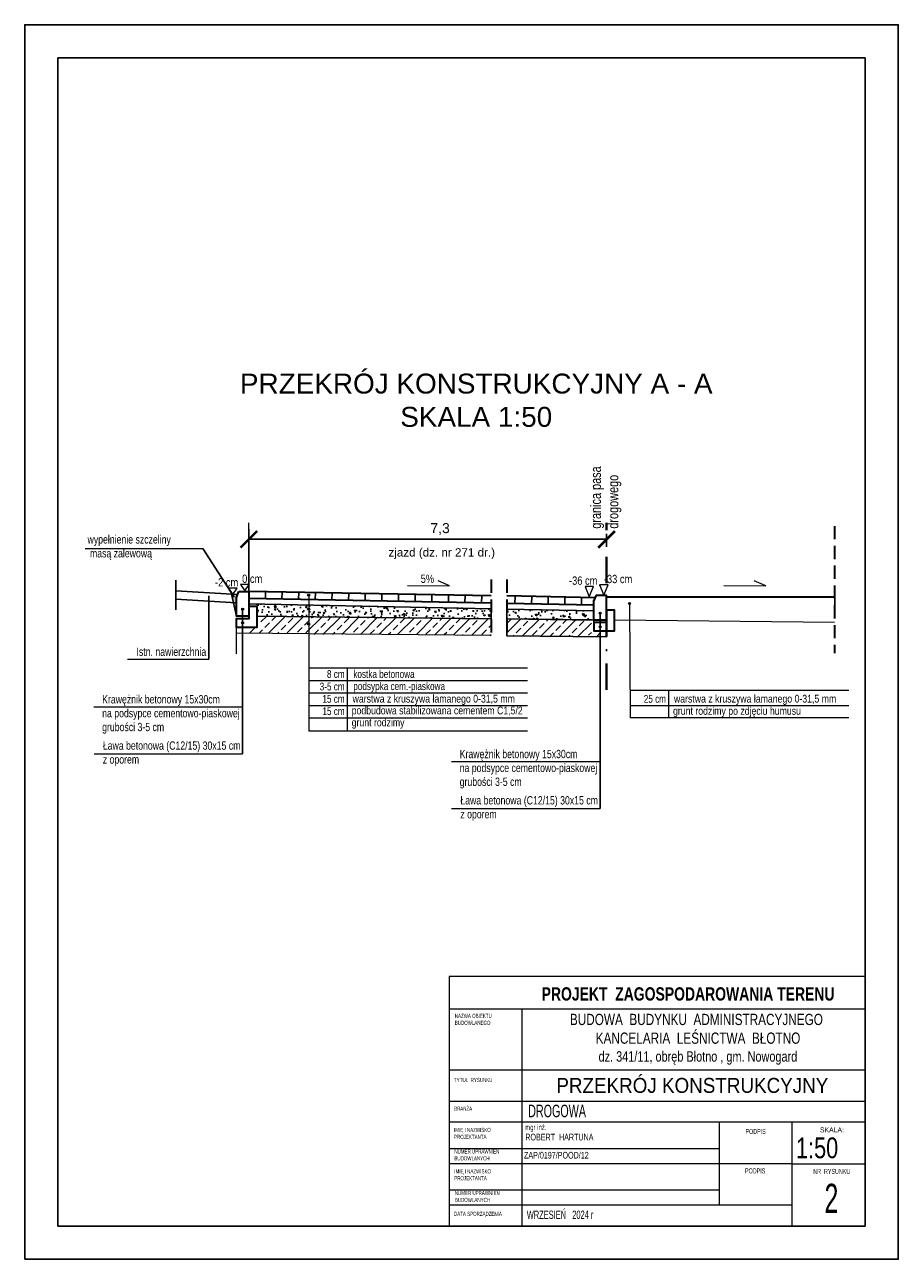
# Model space of a CAD drawing. Extents: x 5501473 to 5502075, y 5958823 to 5959120.
# Tile 7 of 8: x 5501694 to 5501904, y 5958823 to 5959120. Entities that reach past the tile are written whole.
import ezdxf
from ezdxf.enums import TextEntityAlignment as Align

# ---------------------------------------------------------------- set-up
doc = ezdxf.new("R2010")
doc.units = 0
doc.header["$LTSCALE"] = 0.5
doc.linetypes.add('DASHDOT', pattern=[25.4, 12.7, -6.35, 0, -6.35])
doc.linetypes.add('HIDDEN', pattern=[9.525, 6.35, -3.175])
for name, color, linetype, lineweight in [('--GRANICA DZIAŁKI', 2, 'Continuous', 40), ('--tabelka rysunku', 7, 'Continuous', 0), ('A0-tabelka', 7, 'Continuous', 0), ('t-przekroj', 7, 'Continuous', 18)]:
    doc.layers.add(name, color=color, linetype=linetype, lineweight=lineweight)
doc.styles.add('1-50', font='arial.ttf', dxfattribs={"width": 0.75, "height": 12.5})
doc.styles.add('1-500', font='arial.ttf', dxfattribs={"width": 0.75, "height": 1.25})
doc.styles.add('Arial narrow', font='txt', dxfattribs={"width": 0.75})
doc.styles.get("Standard").update_dxf_attribs({"font": 'arial.ttf', "width": 0.9})
doc.styles.add('to-max', font='arial.ttf', dxfattribs={"height": 1})
pattern_1 = [(-18.58843, (5502691.7314, 5957061.4035), (1.017127, -3.453325), [0.375, -4.125]), (-73.58843, (5502691.7314, 5957061.4035), (3.248121, 2.0188696), [0.3, -3.3]), (31.86297, (5502691.816, 5957061.1157), (4.2652466, -1.4344586), [0.318701, -3.5057106]), (-22.40423, (5502692.6623, 5957061.7685), (1.177585, -5.270037), [0.5625, -6.1875]), (28.04717, (5502692.7605, 5957061.3294), (6.240494, -2.57269), [0.478051, -5.258565]), (-77.40423, (5502692.6623, 5957061.7685), (6.240496, -2.572685), [0.45, -4.95]), (-47.58843, (5502692.612, 5957061.2118), (-0.784606, -3.513459), [0.375, -4.125]), (-102.58843, (5502692.612, 5957061.2118), (3.819638, 0.191023), [0.3, -3.3]), (2.86297, (5502692.5467, 5957060.919), (3.0350294, -3.3224383), [0.318701, -3.5057106]), (-31.088425, (5502691.7314, 5957061.4035), (1.57178675, 0.5510362), [0, -3.26, 0, -3.35, 0, -3.3125]), (-61.08843, (5502691.7314, 5957061.4035), (2.3161384, -0.5046358), [0, -1.91, 0, -3.185, 0, -1.2625]), (-101.088425, (5502691.3243, 5957062.4415), (0.8694082, -2.5260656), [0, -1.25, 0, -3.9, 0, -5.175]), (-111.08843, (5502691.1418, 5957062.907), (1.5304836, -2.5319553), [0, -1.625, 0, -2.59, 0, -3.675])]

# ---------------------------------------------------------------- blocks, each defined once
blk = doc.blocks.new('_ArchTick')
at = {"color": 0, "linetype": 'ByBlock', "const_width": 0.15}
blk.add_lwpolyline([(-0.5, -0.5), (0.5, 0.5)], dxfattribs=at)

msp = doc.modelspace()

# ---------------------------------------------------------------- hatches: boundary and pattern name
h = msp.add_hatch()
h.set_pattern_fill('AR-CONC', color=256, scale=0.5, angle=-68.58843, style=0)
h.set_pattern_definition(pattern_1)
h.paths.add_polyline_path([(5501806.257, 5958979.07), (5501748.044, 5958980.235), (5501748.044, 5958979.635), (5501750.01, 5958979.635), (5501750.01, 5958977.243), (5501806.257, 5958976.636)])
h = msp.add_hatch()
h.set_pattern_fill('AR-CONC', color=256, scale=0.5, angle=-68.58843, style=0)
h.set_pattern_definition(pattern_1)
h.paths.add_polyline_path([(5501810.029, 5958978.994), (5501832.444, 5958978.545), (5501832.226, 5958978.321), (5501830.375, 5958978.321), (5501830.354, 5958976.376), (5501810.029, 5958976.596)])
at = {"linetype": 'Continuous'}
h = msp.add_hatch(dxfattribs=at)
h.set_pattern_fill('ANSI33', color=256, scale=0.5)
h.set_pattern_definition([(45, (-105.4758, 3.1022), (-2.2450640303, 2.2450640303), []), (45, (-103.2308, 3.1022), (-2.2450640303, 2.2450640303), [1.5875, -0.79375])])
h.paths.add_polyline_path([(5501834.044, 5958972.309), (5501834.044, 5958973.321), (5501830.375, 5958973.321), (5501830.375, 5958976.376), (5501810.029, 5958976.596), (5501810.029, 5958972.556)])
at = {"layer": 't-przekroj'}
h = msp.add_hatch(color=256, dxfattribs=at)
h.paths.add_polyline_path([(5501745.344, 5958982.504), (5501743.844, 5958982.591), (5501744.298, 5958980.565), (5501745.044, 5958980.521), (5501745.044, 5958981.772)])
h.paths.add_polyline_path([(5501745.044, 5958980.521), (5501744.298, 5958980.565), (5501745.044, 5958977.235)])
for points in [[(5501762.667, 5958982.328, -1), (5501762.182, 5958982.328, -1)], [(5501746.793, 5958978.971, -1), (5501746.308, 5958978.971, -1)], [(5501762.668, 5958978.974, -1), (5501762.183, 5958978.974, -1)], [(5501839.818, 5958980.341, -1), (5501839.333, 5958980.341, -1)], [(5501746.793, 5958975.665, -1), (5501746.308, 5958975.665, -1)], [(5501762.668, 5958975.353, -1), (5501762.183, 5958975.353, -1)], [(5501832.74, 5958978.019, -1), (5501832.255, 5958978.019, -1)], [(5501832.74, 5958974.714, -1), (5501832.255, 5958974.714, -1)]]:
    msp.add_hatch(color=256, dxfattribs=at).paths.add_polyline_path(points)
at = {"layer": 't-przekroj', "ltscale": 0.5}
h = msp.add_hatch(dxfattribs=at)
h.set_pattern_fill('ANSI33', color=256, scale=0.5)
h.set_pattern_definition([(45, (20948.8884, 46012.498), (-2.2450640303, 2.2450640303), []), (45, (20951.1335, 46012.498), (-2.2450640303, 2.2450640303), [1.5875, -0.79375])])
h.paths.add_polyline_path([(5501747.479, 5958974.6), (5501750.939, 5958974.6), (5501750.939, 5958977.207), (5501763.354, 5958977.252), (5501763.355, 5958975.56, 1.0002761), (5501763.355, 5958975.075), (5501763.355, 5958973.252), (5501747.479, 5958973.195)])
h.paths.add_polyline_path([(5501763.351, 5958972.858), (5501763.355, 5958975.075, 0.4140761), (5501763.597, 5958975.318, 0.4141893), (5501763.355, 5958975.56), (5501763.354, 5958977.252), (5501806.257, 5958976.636), (5501806.257, 5958972.595), (5501788.969, 5958972.951)])

# ---------------------------------------------------------------- linework, layer by layer
at = {"layer": '--GRANICA DZIAŁKI', "color": 0, "linetype": 'DASHDOT'}
msp.add_line((5501834.044, 5958959.577), (5501834.044, 5958999.758), dxfattribs=at)
at = {"layer": '--tabelka rysunku', "linetype": 'Continuous'}
for p, q in [((5501896.163, 5958890.56), (5501796.163, 5958890.56)), ((5501896.163, 5958882.748), (5501796.163, 5958882.748)), ((5501813.663, 5958882.748), (5501813.663, 5958830.56)), ((5501896.163, 5958868.06), (5501796.163, 5958868.06)), ((5501896.163, 5958868.06), (5501796.163, 5958868.06)), ((5501896.163, 5958860.56), (5501796.163, 5958860.56)), ((5501896.163, 5958855.56), (5501796.163, 5958855.56)), ((5501861.163, 5958835.56), (5501861.163, 5958855.56)), ((5501878.663, 5958830.56), (5501878.663, 5958855.56)), ((5501861.163, 5958849.16), (5501796.163, 5958849.16)), ((5501878.663, 5958845.56), (5501796.163, 5958845.56)), ((5501878.663, 5958845.56), (5501896.163, 5958845.56)), ((5501861.163, 5958839.16), (5501796.163, 5958839.16)), ((5501878.663, 5958835.56), (5501796.163, 5958835.56))]:
    msp.add_line(p, q, dxfattribs=at)
msp.add_lwpolyline([(5501796.163, 5958830.56), (5501896.163, 5958830.56), (5501896.163, 5958890.56), (5501796.163, 5958890.56)], close=True, dxfattribs=at)
for p, q in [((5501748.044, 5958983.235), (5501748.044, 5958998.166)), ((5501834.044, 5958997.104), (5501834.044, 5958993.969)), ((5501736.965, 5958993.546), (5501744.547, 5958981.835)), ((5501748.044, 5958995.758), (5501834.044, 5958995.758)), ((5501730.477, 5958978.809), (5501730.477, 5958985.919)), ((5501738.397, 5958966.915), (5501738.397, 5958982.188)), ((5501746.551, 5958944.184), (5501746.551, 5958978.971)), ((5501832.497, 5958931.018), (5501832.497, 5958978.019))]:
    msp.add_line(p, q)
at = {"linetype": 'HIDDEN', "lineweight": 30}
for p, q in [((5501806.257, 5958986.062), (5501806.257, 5958971.898)), ((5501810.029, 5958986.062), (5501810.029, 5958971.898))]:
    msp.add_line(p, q, dxfattribs=at)
at = {"linetype": 'Continuous'}
for p, q in [((5501756.045, 5958983.151), (5501756.01, 5958981.363)), ((5501760.044, 5958983.072), (5501760.009, 5958981.285)), ((5501764.043, 5958982.994), (5501764.008, 5958981.206)), ((5501768.042, 5958982.915), (5501768.007, 5958981.128)), ((5501772.042, 5958982.837), (5501772.007, 5958981.049)), ((5501776.041, 5958982.758), (5501776.006, 5958980.971)), ((5501780.04, 5958982.68), (5501780.005, 5958980.892)), ((5501784.039, 5958982.601), (5501784.004, 5958980.814)), ((5501788.039, 5958982.523), (5501788.003, 5958980.735)), ((5501792.038, 5958982.444), (5501792.003, 5958980.657)), ((5501796.037, 5958982.365), (5501796.002, 5958980.578)), ((5501800.036, 5958982.287), (5501800.001, 5958980.5)), ((5501804.035, 5958982.208), (5501804, 5958980.421)), ((5501812.034, 5958982.051), (5501811.999, 5958980.264)), ((5501816.033, 5958981.973), (5501815.998, 5958980.185)), ((5501820.032, 5958981.894), (5501819.997, 5958980.107)), ((5501824.032, 5958981.816), (5501823.997, 5958980.028)), ((5501828.031, 5958981.737), (5501827.996, 5958979.95))]:
    msp.add_line(p, q, dxfattribs=at)
for points in [[(5501694.163, 5958822.56), (5501904.163, 5958822.56), (5501904.163, 5959119.56), (5501694.163, 5959119.56)], [(5501702.163, 5958830.56), (5501896.163, 5958830.56), (5501896.163, 5959111.56), (5501702.163, 5959111.56)]]:
    msp.add_lwpolyline(points, close=True)
at = {"linetype": 'HIDDEN', "lineweight": 30}
msp.add_lwpolyline([(5501888.852, 5958998.956), (5501888.852, 5958968.343)], dxfattribs=at)
for points in [[(5501745.344, 5958982.504), (5501730.477, 5958983.367)], [(5501745.044, 5958980.521), (5501730.477, 5958981.367)], [(5501745.044, 5958977.235), (5501743.844, 5958982.591)], [(5501748.044, 5958983.235), (5501748.052, 5958981.235)], [(5501752.044, 5958983.193), (5501752.049, 5958981.441)], [(5501833.976, 5958982.324), (5501833.984, 5958980.324)], [(5501888.886, 5958981.746), (5501888.893, 5958980.03)]]:
    msp.add_lwpolyline(points)
at = {"linetype": 'Continuous', "flags": 128}
for points in [[(5501806.257, 5958979.07), (5501748.044, 5958980.235), (5501748.044, 5958979.635), (5501750.01, 5958979.635), (5501750.01, 5958977.243), (5501806.257, 5958976.636)], [(5501834.044, 5958972.309), (5501834.044, 5958973.724), (5501830.976, 5958973.724), (5501830.976, 5958976.324), (5501810.029, 5958976.596), (5501810.029, 5958972.556)]]:
    msp.add_lwpolyline(points, close=True, dxfattribs=at)
msp.add_lwpolyline([(5501830.976, 5958978.321), (5501830.976, 5958977.721), (5501830.976, 5958976.324), (5501810.029, 5958976.596), (5501810.029, 5958978.994), (5501830.976, 5958978.575)], dxfattribs=at)
at = {"layer": 'A0-tabelka', "lineweight": 5}
for p, q in [((5501815.061, 5958964.736), (5501762.425, 5958964.736)), ((5501771.768, 5958949.736), (5501771.768, 5958964.736)), ((5501815.061, 5958961.736), (5501762.425, 5958961.736)), ((5501815.061, 5958958.736), (5501762.425, 5958958.736)), ((5501892.314, 5958959.429), (5501839.677, 5958959.429)), ((5501849.021, 5958952.841), (5501849.021, 5958959.429)), ((5501815.061, 5958955.736), (5501762.425, 5958955.736)), ((5501892.314, 5958955.736), (5501839.677, 5958955.736)), ((5501815.061, 5958952.736), (5501762.425, 5958952.736)), ((5501892.314, 5958952.841), (5501839.677, 5958952.841)), ((5501815.061, 5958949.586), (5501762.425, 5958949.586))]:
    msp.add_line(p, q, dxfattribs=at)
at = {"layer": 't-przekroj'}
for p, q in [((5501748.044, 5958985.737), (5501748.044, 5958999.758)), ((5501708.694, 5958993.546), (5501736.965, 5958993.546)), ((5501762.425, 5958982.328), (5501762.425, 5958949.586)), ((5501806.257, 5958979.07), (5501748.044, 5958980.235)), ((5501830.976, 5958978.575), (5501810.029, 5958978.994)), ((5501839.575, 5958980.328), (5501839.677, 5958952.841)), ((5501806.257, 5958976.636), (5501750.01, 5958977.243)), ((5501830.375, 5958976.376), (5501810.029, 5958976.596)), ((5501888.852, 5958975.746), (5501835.942, 5958976.316)), ((5501806.257, 5958972.595), (5501745.01, 5958973.225)), ((5501834.044, 5958972.309), (5501810.029, 5958972.556)), ((5501718.834, 5958966.915), (5501738.397, 5958966.915)), ((5501710.786, 5958955.479), (5501746.551, 5958955.479)), ((5501710.846, 5958944.184), (5501746.551, 5958944.184)), ((5501796.733, 5958942.313), (5501832.497, 5958942.313)), ((5501796.792, 5958931.018), (5501832.497, 5958931.018))]:
    msp.add_line(p, q, dxfattribs=at)
at = {"layer": 't-przekroj', "lineweight": 30}
for p, q in [((5501745.044, 5958981.772), (5501745.644, 5958983.235)), ((5501806.257, 5958982.185), (5501748.044, 5958983.235)), ((5501806.257, 5958980.377), (5501748.044, 5958981.52)), ((5501831.311, 5958981.679), (5501810.029, 5958982.145)), ((5501830.976, 5958980.861), (5501831.576, 5958982.324)), ((5501834.044, 5958981.891), (5501833.976, 5958981.892)), ((5501834.044, 5958981.891), (5501888.852, 5958981.891)), ((5501830.976, 5958979.891), (5501810.029, 5958980.303))]:
    msp.add_line(p, q, dxfattribs=at)
at = {"layer": 't-przekroj'}
for points in [[(5501746.06, 5958984.874), (5501747.089, 5958983.357), (5501748.118, 5958984.874)], [(5501828.864, 5958984.426), (5501829.893, 5958981.91), (5501830.922, 5958984.426)], [(5501832.372, 5958984.815), (5501833.401, 5958982.299), (5501834.43, 5958984.815)], [(5501743.148, 5958984.009), (5501744.177, 5958982.493), (5501745.206, 5958984.009)]]:
    msp.add_lwpolyline(points, close=True, dxfattribs=at)
for points in [[(5501786.181, 5958984.66), (5501796.277, 5958984.56), (5501793.523, 5958985.765)], [(5501862.209, 5958984.66), (5501872.305, 5958984.56), (5501869.55, 5958985.765)], [(5501745.01, 5958974.635), (5501745.01, 5958968.225)]]:
    msp.add_lwpolyline(points, dxfattribs=at)
at = {"layer": 't-przekroj', "lineweight": 30}
for points in [[(5501745.626, 5958983.235, -0.0075726), (5501745.644, 5958983.235), (5501748.044, 5958983.235), (5501748.044, 5958977.235), (5501745.044, 5958977.235), (5501745.044, 5958981.772)], [(5501831.557, 5958982.324, -0.0075726), (5501831.576, 5958982.324), (5501833.976, 5958982.324), (5501833.976, 5958976.324), (5501830.976, 5958976.324), (5501830.976, 5958980.861)]]:
    msp.add_lwpolyline(points, format="xyb", dxfattribs=at)
for points in [[(5501748.044, 5958977.235), (5501748.044, 5958976.635), (5501745.01, 5958976.635), (5501745.01, 5958974.635), (5501750.01, 5958974.635), (5501750.01, 5958979.635), (5501748.044, 5958979.635)], [(5501833.976, 5958976.324), (5501833.976, 5958975.724), (5501830.942, 5958975.724), (5501830.942, 5958973.724), (5501835.942, 5958973.724), (5501835.942, 5958978.724), (5501833.976, 5958978.724)]]:
    msp.add_lwpolyline(points, dxfattribs=at)
at = {"layer": 't-przekroj'}
for centre in [(5501762.425, 5958982.328), (5501746.551, 5958978.971), (5501762.425, 5958978.974), (5501839.575, 5958980.328), (5501746.551, 5958975.665), (5501762.426, 5958975.353), (5501832.497, 5958978.019), (5501832.497, 5958974.714)]:
    msp.add_circle(centre, 0.243, dxfattribs=at)

# ---------------------------------------------------------------- block references
at = {"layer": 't-przekroj', "rotation": 179.9999919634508}
for p, xscale, yscale, zscale in [((5501748.044, 5958995.758), 3.999999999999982, 3.999999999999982, 3.999999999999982), ((5501834.044, 5958995.758), 3.999999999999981, 3.999999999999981, 3.999999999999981)]:
    msp.add_blockref('_ArchTick', p, dxfattribs=dict(at, xscale=xscale, yscale=yscale, zscale=zscale))

# ---------------------------------------------------------------- texts
at = {"layer": '--tabelka rysunku', "style": 'Arial narrow'}
msp.add_text('SKALA:', height=1.2, dxfattribs=at).set_placement((5501885.335, 5958854.293), align=Align.TOP_LEFT)
at = {"layer": '--tabelka rysunku', "style": 'Arial narrow', "width": 0.908571}
msp.add_text('1:50', height=5, dxfattribs=at).set_placement((5501879.588, 5958851.873), align=Align.TOP_LEFT)
at = {"layer": '--tabelka rysunku', "ltscale": 35, "width": 125.59644, "attachment_point": 2, "style": 'Arial narrow'}
for s, insert, char_height in [('{\\fArial|b1|i0|c0|p34;PROJEKT  ZAGOSPODAROWANIA TERENU}', (5501853.624, 5958888.003), 3.2), ('\\pxql;DROGOWA', (5501877.994, 5958859.746), 3)]:
    msp.add_mtext(s, dxfattribs=dict(at, insert=insert, char_height=char_height))
at = {"layer": '--tabelka rysunku'}
for s, insert, char_height, width, attachment_point, style in [('NAZWA OBIEKTU\\PBUDOWLANEGO', (5501797.548, 5958881.613), 1, 55.43527, 1, 'Arial narrow'), ('{\\H0.75x;BUDOWA  BUDYNKU  ADMINISTRACYJNEGO\\P KANCELARIA  LEŚNICTWA  BŁOTNO\\P\\H0.9259x; dz. 341/11, obręb Błotno , gm. Nowogard}', (5501855.631, 5958881.614), 3.6, 90.67574, 2, '1-500'), ('TYTUŁ  RYSUNKU', (5501797.367, 5958866.207), 1, 55.43527, 1, 'Arial narrow'), ('BRANŻA', (5501797.367, 5958859.305), 1, 55.43527, 1, 'Arial narrow'), ('IMIĘ I NAZWISKO \\PPROJEKTANTA', (5501797.367, 5958854.184), 1, 55.43527, 1, 'Arial narrow'), ('{\\H0.8333x;mgr inż.\\P}ROBERT  HARTUNA \\P    ', (5501814.495, 5958854.982), 1.6, 43.97836, 1, 'Arial narrow'), ('PODPIS ', (5501867.434, 5958853.916), 1.2, 55.43527, 1, 'Arial narrow'), ('NUMER UPRAWNIEŃ \\PBUDOWLANYCH', (5501797.456, 5958849.011), 1, 55.43527, 1, 'Arial narrow'), ('ZAP/0197/POOD/12', (5501814.189, 5958848.403), 1.6, 43.97836, 1, 'Arial narrow'), ('IMIĘ I NAZWISKO \\PPROJEKTANTA', (5501797.424, 5958844.238), 1, 55.43527, 1, 'Arial narrow'), ('PODPIS  ', (5501867.32, 5958844.426), 1.2, 55.43527, 1, 'Arial narrow'), ('NR  RYSUNKU', (5501883.732, 5958844.318), 1.2, 14.42923, 1, 'Arial narrow'), ('NUMER UPRAWNIEŃ \\PBUDOWLANYCH', (5501797.56, 5958839.008), 1, 55.43527, 1, 'Arial narrow'), ('2', (5501886.42, 5958840.733), 7, 13.01934, 1, 'Arial narrow'), ('DATA SPORZĄDZENIA', (5501797.367, 5958833.996), 1, 55.43527, 1, 'Arial narrow'), ('WRZESIEŃ   2024 r', (5501814.864, 5958834.275), 2, 55.43527, 1, 'Arial narrow')]:
    msp.add_mtext(s, dxfattribs=dict(at, insert=insert, char_height=char_height, width=width, attachment_point=attachment_point, style=style))
at = {"layer": '--tabelka rysunku', "ltscale": 35, "insert": (5501854.652, 5958866.193), "char_height": 3.6, "width": 117.87523, "attachment_point": 2}
msp.add_mtext('PRZEKRÓJ KONSTRUKCYJNY', dxfattribs=at)
at = {"layer": 'A0-tabelka', "lineweight": 5, "style": '1-50', "width": 0.8}
for s, p in [('warstwa z kruszywa łamanego 0-31,5 mm', (5501772.98, 5958958.364)), ('warstwa z kruszywa łamanego 0-31,5 mm', (5501850.233, 5958958.364)), ('podbudowa stabilizowana cementem C1,5/2', (5501772.763, 5958955.524)), ('grunt rodzimy po zdjęciu humusu', (5501850.016, 5958955.429)), ('grunt rodzimy', (5501772.763, 5958952.655))]:
    msp.add_text(s, height=1.875, dxfattribs=at).set_placement(p, align=Align.TOP_LEFT)
at = {"layer": 'A0-tabelka', "lineweight": 5, "char_height": 1.875, "attachment_point": 1, "style": '1-50'}
for s, insert, width in [('\\pxqr;8 cm', (5501759.615, 5958964.289), 11.4618), ('\\pxql;kostka betonowa', (5501773.154, 5958964.289), 24.11725), ('\\pxqr;3-5 cm', (5501759.615, 5958961.289), 11.4618), ('\\pxql;podsypka cem.-piaskowa ', (5501773.154, 5958961.37), 33.39603), ('\\pxqr;15 cm', (5501759.615, 5958958.324), 11.4618), ('\\pxqr;25 cm', (5501836.867, 5958958.324), 11.4618), ('\\pxqr;15 cm', (5501759.615, 5958955.359), 11.4618)]:
    msp.add_mtext(s, dxfattribs=dict(at, insert=insert, width=width))
at = {"layer": 't-przekroj', "style": 'to-max'}
for s, insert, char_height, attachment_point in [('PRZEKRÓJ KONSTRUKCYJNY A - A\\PSKALA 1:50', (5501802.706, 5959029.194), 4.8, 5), ('{\\W0.75;wypełnienie szczeliny\\P masą zalewową}', (5501709.264, 5958993.773), 2, 4), ('zjazd (dz. nr 271 dr.)', (5501794.412, 5958992.32), 2, 5), ('{\\W0.75;Istn. nawierzchnia }', (5501721.033, 5958968.707), 2, 4), ('\\pxql;{\\W0.75;Krawężnik betonowy 15x30cm\\P\\pxql;na podsypce cementowo-piaskowej \\P\\pxql;grubości 3-5 cm}', (5501712.779, 5958953.641), 2, 4), ('\\pxql;{\\W0.75;Ława betonowa (C12/15) 30x15 cm\\P\\pxql;z oporem}', (5501712.936, 5958944.176), 2, 4), ('\\pxql;{\\W0.75;Krawężnik betonowy 15x30cm\\P\\pxql;na podsypce cementowo-piaskowej \\P\\pxql;grubości 3-5 cm}', (5501798.726, 5958940.475), 2, 4), ('\\pxql;{\\W0.75;Ława betonowa (C12/15) 30x15 cm\\P\\pxql;z oporem}', (5501798.883, 5958931.01), 2, 4)]:
    msp.add_mtext(s, dxfattribs=dict(at, insert=insert, char_height=char_height, attachment_point=attachment_point))
for s, insert, char_height, attachment_point, rotation in [('{\\W0.75;granica pasa\\Pdrogowego}', (5501833.896, 5958998.319), 2.5, 4, 90), ('7,3', (5501794.015, 5958998.232), 2.4, 5, 360)]:
    msp.add_mtext(s, dxfattribs=dict(at, insert=insert, char_height=char_height, attachment_point=attachment_point, rotation=rotation))
at = {"layer": 't-przekroj', "char_height": 2, "width": 7.37196, "attachment_point": 1, "rotation": 0.00003, "style": 'to-max'}
for s, insert in [('{\\W0.8;0 cm}', (5501746.433, 5958987.277)), ('{\\W0.8;5%}', (5501789.353, 5958987.277)), ('{\\W0.8;-33 cm}', (5501833.387, 5958987.218)), ('{\\W0.8;-2 cm}', (5501739.911, 5958986.413)), ('{\\W0.8;-36 cm}', (5501825.009, 5958986.829))]:
    msp.add_mtext(s, dxfattribs=dict(at, insert=insert))

doc.saveas('drawing.dxf')
